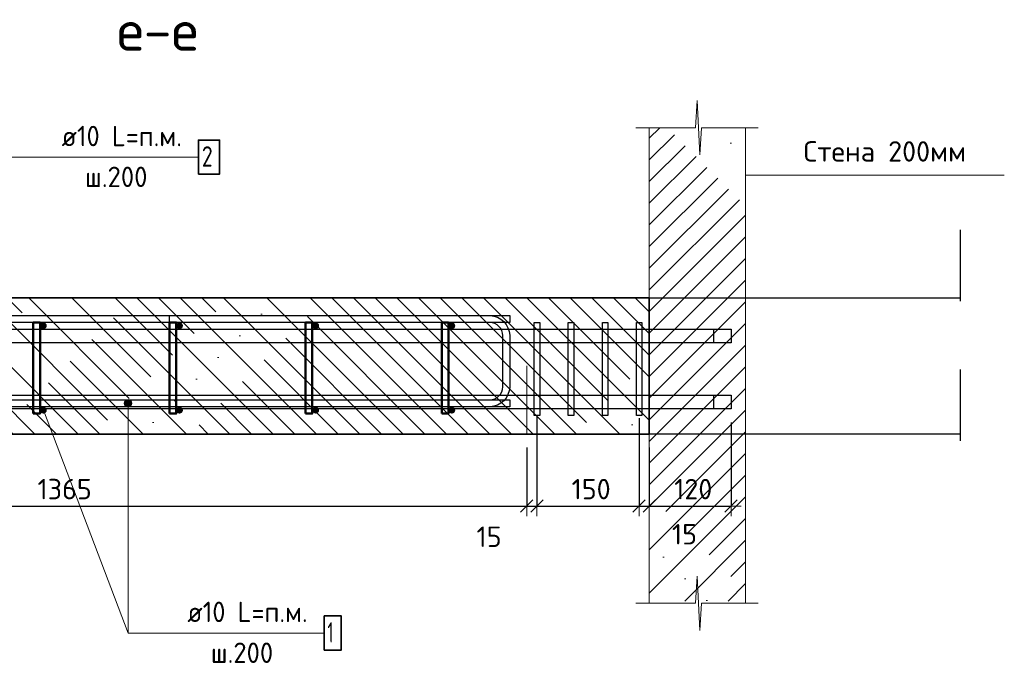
# Model space of a CAD drawing. Header units: metres. Extents: x -38 to 98, y -15 to 21.
# Tile 146 of 147: x 91.098 to 92.545, y -4.589 to -3.644. Entities that reach past the tile are written whole.
import ezdxf

# ---------------------------------------------------------------- set-up
doc = ezdxf.new("R2010")
doc.units = ezdxf.units.M
doc.header["$PDMODE"] = 65
for name, pattern in [('______2', [0.0405, 0.03, -0.0105]), ('______3', [0.5, 0.4, -0.1]), ('______4', [0.135, 0.105, -0.03])]:
    doc.linetypes.add(name, pattern=pattern)
for name, color, linetype, lineweight in [('XR$5$Арм. стержнями верхней зоны', 180, 'Continuous', 35), ('XR$5$Арм. стержнями нижней зоны', 180, 'Continuous', 35), ('XR$5$Арм.стержн. Арматура края', 96, 'Continuous', 35), ('XR$5$Арм.стержн. Хомут', 240, 'Continuous', 35), ('XR$5$Балка (1)', 7, '______3', 13), ('XR$5$ВК__отв в полу 1-2 эт', 220, 'Continuous', 25), ('XR$5$Перекрытие (1)', 7, 'Continuous', 35), ('XR$5$Размерная линия (1)', 7, 'Continuous', 13), ('XR$5$Текст_ общее_1', 7, 'Continuous', 13)]:
    doc.layers.add(name, color=color, linetype=linetype, lineweight=lineweight)
doc.layers.add('XR$5$Арм.стержн.Доп. Арм верхн.зоны Х', color=7, linetype='Continuous', lineweight=35, true_color=0x8c8cff)
doc.styles.add('ISOCPEUR', font='txt')
doc.dimstyles.new('DIMSTYLE_24', dxfattribs={"dimtxt": 0.03, "dimasz": 0.03, "dimexe": 0, "dimexo": 0, "dimgap": 0.015, "dimtad": 2, "dimdec": 0, "dimlfac": 1000, "dimrnd": 5, "dimzin": 12, "dimdsep": 46, "dimtxsty": 'ISOCPEUR', "dimblk1": 'ALL_ML_STRICH', "dimblk2": 'ALL_ML_STRICH', "dimsah": 1, "dimcen": 0, "dimclrd": 7, "dimclre": 256, "dimclrt": 7, "dimadec": 0, "dimazin": 0, "dimtfac": 1, "dimtdec": 0, "dimtix": 1, "dimtmove": 2, "dimatfit": 3, "dimfxl": 0, "dimtzin": 0, "dimlwd": 0, "dimlwe": -3, "dimarcsym": 0})
doc.dimstyles.new('DIMSTYLE_32', dxfattribs={"dimtxt": 0.03, "dimasz": 0.03, "dimexe": 0, "dimexo": 0, "dimgap": 0.015, "dimtad": 0, "dimdec": 0, "dimlfac": 1000, "dimrnd": 5, "dimzin": 12, "dimdsep": 46, "dimtxsty": 'ISOCPEUR', "dimblk1": 'ALL_ML_STRICH', "dimblk2": 'ALL_ML_STRICH', "dimsah": 1, "dimcen": 0, "dimclrd": 7, "dimclre": 256, "dimclrt": 7, "dimadec": 0, "dimazin": 0, "dimtfac": 1, "dimtdec": 0, "dimtix": 1, "dimtmove": 2, "dimatfit": 3, "dimfxl": 0, "dimtvp": 1.2, "dimtzin": 0, "dimlwd": 0, "dimlwe": -3, "dimarcsym": 0})
pattern_1 = [(135, (0, 0), (-0.031819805, -0.031819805), [0.4, -0.05, 0, -0.05]), (135, (-0.01591, -0.01591), (-0.031819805, -0.031819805), [0.8, -0.1, 0.1, -0.1])]

# ---------------------------------------------------------------- blocks, each defined once
blk = doc.blocks.new('ЭЛЕМЕНТ_УЗОРА_24')
at = {"color": 7, "linetype": 'Continuous', "lineweight": 13, "transparency": 33554687}
blk.add_line((92.1832, -3.8025), (92.1832, -3.8025), dxfattribs=at)
blk.add_lwpolyline([(92.0032, -3.8025), (92.0912, -3.8025), (92.0937, -3.7625), (92.0972, -3.8425), (92.1, -3.8025), (92.1832, -3.8025)], dxfattribs=at)
blk = doc.blocks.new('ЭЛЕМЕНТ_УЗОРА_25')
at = {"color": 7, "linetype": 'Continuous', "lineweight": 13, "transparency": 33554687}
blk.add_line((92.1832, -4.5011), (92.1832, -4.5011), dxfattribs=at)
blk.add_lwpolyline([(92.0032, -4.5011), (92.0912, -4.5011), (92.0937, -4.4611), (92.0972, -4.5411), (92.1, -4.5011), (92.1832, -4.5011)], dxfattribs=at)
blk = doc.blocks.new('ALL_ML_STRICH')
at = {"color": 0, "linetype": 'ByBlock', "lineweight": -2}
for p, q in [((0, -0.5), (0, 0.5)), ((-1, 0), (0.5, 0)), ((-0.3, -0.3), (0.3, 0.3))]:
    blk.add_line(p, q, dxfattribs=at)
blk = doc.blocks.new('*D851')
at = {"layer": 'DEFPOINTS', "color": 7, "linetype": 'Continuous', "lineweight": 13, "transparency": 33554687}
for p in [(90.4767, -4.2125), (91.8432, -4.2525), (90.4767, -4.3584)]:
    blk.add_point(p, dxfattribs=at)
at = {"layer": 'XR$5$Размерная линия (1)', "color": 9, "linetype": 'Continuous', "lineweight": -2, "true_color": 0xc7c7c7, "transparency": 33554687}
for p, q in [((90.4767, -4.2325), (90.4767, -4.3584)), ((91.8432, -4.2725), (91.8432, -4.3584))]:
    blk.add_line(p, q, dxfattribs=at)
at = {"layer": 'XR$5$Размерная линия (1)', "color": 7, "linetype": 'Continuous', "lineweight": -2, "transparency": 33554687}
blk.add_line((90.4767, -4.3584), (91.8432, -4.3584), dxfattribs=at)
at = {"layer": 'XR$5$Размерная линия (1)', "color": 7, "linetype": 'Continuous', "lineweight": 13, "transparency": 33554687, "xscale": 0.03, "yscale": 0.03, "zscale": 0.03, "rotation": 180}
blk.add_blockref('ALL_ML_STRICH', (90.4767, -4.3584), dxfattribs=at)
at = {"layer": 'XR$5$Размерная линия (1)', "color": 7, "linetype": 'Continuous', "lineweight": 13, "transparency": 33554687, "xscale": 0.03, "yscale": 0.03, "zscale": 0.03}
blk.add_blockref('ALL_ML_STRICH', (91.8432, -4.3584), dxfattribs=at)
at = {"layer": 'XR$5$Размерная линия (1)', "color": 7, "linetype": 'Continuous', "lineweight": 13, "transparency": 33554687, "insert": (91.1644, -4.3334), "char_height": 0.03, "width": 0.12, "attachment_point": 5, "style": 'ISOCPEUR'}
blk.add_mtext('\\A1;{1365}', dxfattribs=at)
blk = doc.blocks.new('*D852')
at = {"layer": 'DEFPOINTS', "color": 7, "linetype": 'Continuous', "lineweight": 13, "transparency": 33554687}
for p in [(91.8582, -4.2055), (91.8432, -4.2525), (91.8432, -4.3584)]:
    blk.add_point(p, dxfattribs=at)
at = {"layer": 'XR$5$Размерная линия (1)', "color": 9, "linetype": 'Continuous', "lineweight": -2, "true_color": 0xc7c7c7, "transparency": 33554687}
for p, q in [((91.8582, -4.2255), (91.8582, -4.3584)), ((91.8432, -4.2725), (91.8432, -4.3584))]:
    blk.add_line(p, q, dxfattribs=at)
at = {"layer": 'XR$5$Размерная линия (1)', "color": 7, "linetype": 'Continuous', "lineweight": -2, "transparency": 33554687}
blk.add_line((91.8432, -4.3584), (91.8582, -4.3584), dxfattribs=at)
at = {"layer": 'XR$5$Размерная линия (1)', "color": 7, "linetype": 'Continuous', "lineweight": 13, "transparency": 33554687, "xscale": 0.03, "yscale": 0.03, "zscale": 0.03, "rotation": 180}
blk.add_blockref('ALL_ML_STRICH', (91.8432, -4.3584), dxfattribs=at)
at = {"layer": 'XR$5$Размерная линия (1)', "color": 7, "linetype": 'Continuous', "lineweight": 13, "transparency": 33554687, "xscale": 0.03, "yscale": 0.03, "zscale": 0.03}
blk.add_blockref('ALL_ML_STRICH', (91.8582, -4.3584), dxfattribs=at)
at = {"layer": 'XR$5$Размерная линия (1)', "color": 7, "linetype": 'Continuous', "lineweight": 13, "transparency": 33554687, "insert": (91.7878, -4.4034), "char_height": 0.03, "width": 0.06, "attachment_point": 5, "style": 'ISOCPEUR'}
blk.add_mtext('\\A1;{15}', dxfattribs=at)
blk = doc.blocks.new('*D853')
at = {"layer": 'DEFPOINTS', "color": 7, "linetype": 'Continuous', "lineweight": 13, "transparency": 33554687}
for p in [(91.8582, -4.2055), (92.0082, -4.2094), (91.8582, -4.3584)]:
    blk.add_point(p, dxfattribs=at)
at = {"layer": 'XR$5$Размерная линия (1)', "color": 9, "linetype": 'Continuous', "lineweight": -2, "true_color": 0xc7c7c7, "transparency": 33554687}
for p, q in [((91.8582, -4.2255), (91.8582, -4.3584)), ((92.0082, -4.2294), (92.0082, -4.3584))]:
    blk.add_line(p, q, dxfattribs=at)
at = {"layer": 'XR$5$Размерная линия (1)', "color": 7, "linetype": 'Continuous', "lineweight": -2, "transparency": 33554687}
blk.add_line((91.8582, -4.3584), (92.0082, -4.3584), dxfattribs=at)
at = {"layer": 'XR$5$Размерная линия (1)', "color": 7, "linetype": 'Continuous', "lineweight": 13, "transparency": 33554687, "xscale": 0.03, "yscale": 0.03, "zscale": 0.03, "rotation": 180}
blk.add_blockref('ALL_ML_STRICH', (91.8582, -4.3584), dxfattribs=at)
at = {"layer": 'XR$5$Размерная линия (1)', "color": 7, "linetype": 'Continuous', "lineweight": 13, "transparency": 33554687, "xscale": 0.03, "yscale": 0.03, "zscale": 0.03}
blk.add_blockref('ALL_ML_STRICH', (92.0082, -4.3584), dxfattribs=at)
at = {"layer": 'XR$5$Размерная линия (1)', "color": 7, "linetype": 'Continuous', "lineweight": 13, "transparency": 33554687, "insert": (91.9377, -4.3334), "char_height": 0.03, "width": 0.09, "attachment_point": 5, "style": 'ISOCPEUR'}
blk.add_mtext('\\A1;{150}', dxfattribs=at)
blk = doc.blocks.new('*D854')
at = {"layer": 'DEFPOINTS', "color": 7, "linetype": 'Continuous', "lineweight": 13, "transparency": 33554687}
for p in [(92.0082, -4.2094), (92.0232, -4.2525), (92.0082, -4.3584)]:
    blk.add_point(p, dxfattribs=at)
at = {"layer": 'XR$5$Размерная линия (1)', "color": 9, "linetype": 'Continuous', "lineweight": -2, "true_color": 0xc7c7c7, "transparency": 33554687}
for p, q in [((92.0082, -4.2294), (92.0082, -4.3584)), ((92.0232, -4.2725), (92.0232, -4.3584))]:
    blk.add_line(p, q, dxfattribs=at)
at = {"layer": 'XR$5$Размерная линия (1)', "color": 7, "linetype": 'Continuous', "lineweight": -2, "transparency": 33554687}
blk.add_line((92.0082, -4.3584), (92.0232, -4.3584), dxfattribs=at)
at = {"layer": 'XR$5$Размерная линия (1)', "color": 7, "linetype": 'Continuous', "lineweight": 13, "transparency": 33554687, "xscale": 0.03, "yscale": 0.03, "zscale": 0.03, "rotation": 180}
blk.add_blockref('ALL_ML_STRICH', (92.0082, -4.3584), dxfattribs=at)
at = {"layer": 'XR$5$Размерная линия (1)', "color": 7, "linetype": 'Continuous', "lineweight": 13, "transparency": 33554687, "xscale": 0.03, "yscale": 0.03, "zscale": 0.03}
blk.add_blockref('ALL_ML_STRICH', (92.0232, -4.3584), dxfattribs=at)
at = {"layer": 'XR$5$Размерная линия (1)', "color": 7, "linetype": 'Continuous', "lineweight": 13, "transparency": 33554687, "insert": (92.0748, -4.3997), "char_height": 0.03, "width": 0.06, "attachment_point": 5, "style": 'ISOCPEUR'}
blk.add_mtext('\\A1;{15}', dxfattribs=at)
blk = doc.blocks.new('*D855')
at = {"layer": 'DEFPOINTS', "color": 7, "linetype": 'Continuous', "lineweight": 13, "transparency": 33554687}
for p in [(92.1432, -4.2155), (92.0232, -4.2525), (92.0232, -4.3584)]:
    blk.add_point(p, dxfattribs=at)
at = {"layer": 'XR$5$Размерная линия (1)', "color": 9, "linetype": 'Continuous', "lineweight": -2, "true_color": 0xc7c7c7, "transparency": 33554687}
for p, q in [((92.1432, -4.2355), (92.1432, -4.3584)), ((92.0232, -4.2725), (92.0232, -4.3584))]:
    blk.add_line(p, q, dxfattribs=at)
at = {"layer": 'XR$5$Размерная линия (1)', "color": 7, "linetype": 'Continuous', "lineweight": -2, "transparency": 33554687}
blk.add_line((92.0232, -4.3584), (92.1432, -4.3584), dxfattribs=at)
at = {"layer": 'XR$5$Размерная линия (1)', "color": 7, "linetype": 'Continuous', "lineweight": 13, "transparency": 33554687, "xscale": 0.03, "yscale": 0.03, "zscale": 0.03, "rotation": 180}
blk.add_blockref('ALL_ML_STRICH', (92.0232, -4.3584), dxfattribs=at)
at = {"layer": 'XR$5$Размерная линия (1)', "color": 7, "linetype": 'Continuous', "lineweight": 13, "transparency": 33554687, "xscale": 0.03, "yscale": 0.03, "zscale": 0.03}
blk.add_blockref('ALL_ML_STRICH', (92.1432, -4.3584), dxfattribs=at)
at = {"layer": 'XR$5$Размерная линия (1)', "color": 7, "linetype": 'Continuous', "lineweight": 13, "transparency": 33554687, "insert": (92.0877, -4.3334), "char_height": 0.03, "width": 0.09, "attachment_point": 5, "style": 'ISOCPEUR'}
blk.add_mtext('\\A1;{120}', dxfattribs=at)

msp = doc.modelspace()

# ---------------------------------------------------------------- hatches: boundary and pattern name
at = {"linetype": 'Continuous', "lineweight": 13, "transparency": 33554687}
h = msp.add_hatch(dxfattribs=at)
h.set_pattern_fill('__________539', scale=0.015, style=0, pattern_type=2)
h.set_pattern_definition([(45, (0, 0), (-0.031819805, 0.031819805), [0.4, -0.05, 0, -0.05]), (45, (-0.01591, 0.01591), (-0.031819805, 0.031819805), [0.8, -0.1, 0.1, -0.1])])
h.paths.add_polyline_path([(92.1646, -3.8025), (92.0232, -3.8025), (92.0232, -4.4979), (92.1646, -4.4979)], flags=0)
h = msp.add_hatch(dxfattribs=at)
h.set_pattern_fill('__________540', scale=0.015, style=0, pattern_type=2)
h.set_pattern_definition(pattern_1)
h.paths.add_polyline_path([(91.8432, -4.0525), (90.4232, -4.0525), (90.4232, -4.2525), (91.8432, -4.2525)], flags=0)
h = msp.add_hatch(dxfattribs=at)
h.set_pattern_fill('__________540', scale=0.015, style=0, pattern_type=2)
h.set_pattern_definition(pattern_1)
h.paths.add_polyline_path([(92.0232, -4.0525), (91.8432, -4.0525), (91.8432, -4.2525), (92.0232, -4.2525)], flags=0)
at = {"layer": 'XR$5$Арм. стержнями верхней зоны', "linetype": 'Continuous', "lineweight": 50, "transparency": 33554687}
for points in [[(91.1382, -4.0935), (91.1378, -4.0916), (91.1367, -4.09), (91.1351, -4.0889), (91.1332, -4.0885), (91.1313, -4.0889), (91.1296, -4.09), (91.1285, -4.0916), (91.1282, -4.0935), (91.1285, -4.0954), (91.1296, -4.097), (91.1313, -4.0981), (91.1332, -4.0985), (91.1351, -4.0981), (91.1367, -4.097), (91.1378, -4.0954)], [(91.3382, -4.0935), (91.3378, -4.0916), (91.3367, -4.09), (91.3351, -4.0889), (91.3332, -4.0885), (91.3313, -4.0889), (91.3296, -4.09), (91.3285, -4.0916), (91.3282, -4.0935), (91.3285, -4.0954), (91.3296, -4.097), (91.3313, -4.0981), (91.3332, -4.0985), (91.3351, -4.0981), (91.3367, -4.097), (91.3378, -4.0954)], [(91.5382, -4.0935), (91.5378, -4.0916), (91.5367, -4.09), (91.5351, -4.0889), (91.5332, -4.0885), (91.5313, -4.0889), (91.5296, -4.09), (91.5285, -4.0916), (91.5282, -4.0935), (91.5285, -4.0954), (91.5296, -4.097), (91.5313, -4.0981), (91.5332, -4.0985), (91.5351, -4.0981), (91.5367, -4.097), (91.5378, -4.0954)], [(91.7382, -4.0935), (91.7378, -4.0916), (91.7367, -4.09), (91.7351, -4.0889), (91.7332, -4.0885), (91.7313, -4.0889), (91.7296, -4.09), (91.7285, -4.0916), (91.7282, -4.0935), (91.7285, -4.0954), (91.7296, -4.097), (91.7313, -4.0981), (91.7332, -4.0985), (91.7351, -4.0981), (91.7367, -4.097), (91.7378, -4.0954)]]:
    msp.add_hatch(color=4, dxfattribs=at).paths.add_polyline_path(points)
at = {"layer": 'XR$5$Арм. стержнями нижней зоны', "linetype": 'Continuous', "lineweight": 13, "transparency": 33554687}
for points in [[(91.252, -4.2075), (91.2632, -4.2075), (91.2624, -4.2047)], [(91.252, -4.2075), (91.2624, -4.2047), (91.2527, -4.2047)], [(91.2527, -4.2103), (91.2632, -4.2075), (91.252, -4.2075)], [(91.2527, -4.2047), (91.2624, -4.2047), (91.2604, -4.2027)], [(91.2527, -4.2047), (91.2604, -4.2027), (91.2548, -4.2027)], [(91.2527, -4.2103), (91.2624, -4.2103), (91.2632, -4.2075)], [(91.2548, -4.2027), (91.2604, -4.2027), (91.2576, -4.2019)], [(91.2548, -4.2123), (91.2624, -4.2103), (91.2527, -4.2103)], [(91.2548, -4.2123), (91.2604, -4.2123), (91.2624, -4.2103)], [(91.2604, -4.2123), (91.2548, -4.2123), (91.2576, -4.2131)]]:
    msp.add_hatch(color=7, dxfattribs=at).paths.add_polyline_path(points)
at = {"layer": 'XR$5$Арм. стержнями нижней зоны', "linetype": 'Continuous', "lineweight": 50, "transparency": 33554687}
for points in [[(91.1382, -4.2175), (91.1378, -4.2156), (91.1367, -4.214), (91.1351, -4.2129), (91.1332, -4.2125), (91.1313, -4.2129), (91.1296, -4.214), (91.1285, -4.2156), (91.1282, -4.2175), (91.1285, -4.2194), (91.1296, -4.221), (91.1313, -4.2221), (91.1332, -4.2225), (91.1351, -4.2221), (91.1367, -4.221), (91.1378, -4.2194)], [(91.3382, -4.2175), (91.3378, -4.2156), (91.3367, -4.214), (91.3351, -4.2129), (91.3332, -4.2125), (91.3313, -4.2129), (91.3296, -4.214), (91.3285, -4.2156), (91.3282, -4.2175), (91.3285, -4.2194), (91.3296, -4.221), (91.3313, -4.2221), (91.3332, -4.2225), (91.3351, -4.2221), (91.3367, -4.221), (91.3378, -4.2194)], [(91.5382, -4.2175), (91.5378, -4.2156), (91.5367, -4.214), (91.5351, -4.2129), (91.5332, -4.2125), (91.5313, -4.2129), (91.5296, -4.214), (91.5285, -4.2156), (91.5282, -4.2175), (91.5285, -4.2194), (91.5296, -4.221), (91.5313, -4.2221), (91.5332, -4.2225), (91.5351, -4.2221), (91.5367, -4.221), (91.5378, -4.2194)], [(91.7382, -4.2175), (91.7378, -4.2156), (91.7367, -4.214), (91.7351, -4.2129), (91.7332, -4.2125), (91.7313, -4.2129), (91.7296, -4.214), (91.7285, -4.2156), (91.7282, -4.2175), (91.7285, -4.2194), (91.7296, -4.221), (91.7313, -4.2221), (91.7332, -4.2225), (91.7351, -4.2221), (91.7367, -4.221), (91.7378, -4.2194)]]:
    msp.add_hatch(color=4, dxfattribs=at).paths.add_polyline_path(points)

# ---------------------------------------------------------------- linework, layer by layer
at = {"color": 7, "linetype": 'Continuous', "lineweight": 13, "transparency": 33554687}
for p, q in [((92.0232, -4.5011), (92.0232, -3.8025)), ((92.1646, -3.8025), (92.1646, -4.5011)), ((92.1646, -3.872), (92.5446, -3.872))]:
    msp.add_line(p, q, dxfattribs=at)
at = {"color": 7, "linetype": '______4', "lineweight": 25, "transparency": 33554687}
for p, q in [((92.4797, -3.9525), (92.4797, -4.3525)), ((92.1232, -4.2525), (91.9232, -4.2525))]:
    msp.add_line(p, q, dxfattribs=at)
at = {"color": 7, "linetype": 'Continuous', "lineweight": 35, "transparency": 33554687}
for p, q in [((91.8432, -4.0525), (90.4232, -4.0525)), ((92.0232, -4.0525), (91.8432, -4.0525)), ((92.0232, -4.2525), (92.0232, -4.0525)), ((90.4232, -4.2525), (91.8432, -4.2525)), ((91.8432, -4.2525), (92.0232, -4.2525))]:
    msp.add_line(p, q, dxfattribs=at)
at = {"layer": 'XR$5$Арм. стержнями верхней зоны', "color": 7, "linetype": 'Continuous', "lineweight": 13, "transparency": 33554687}
msp.add_line((91.0729, -3.8457), (91.3609, -3.8457), dxfattribs=at)
at = {"layer": 'XR$5$Арм. стержнями верхней зоны', "color": 7, "linetype": 'Continuous', "lineweight": 35, "transparency": 33554687}
msp.add_lwpolyline([(91.3609, -3.8707), (91.3919, -3.8707), (91.3919, -3.8207), (91.3609, -3.8207), (91.3609, -3.8707)], dxfattribs=at)
at = {"layer": 'XR$5$Арм. стержнями верхней зоны', "color": 4, "linetype": 'Continuous', "lineweight": 25, "transparency": 33554687}
msp.add_lwpolyline([(90.4482, -4.0785), (91.8182, -4.0785), (91.8182, -4.0885), (90.4482, -4.0885), (90.4482, -4.0785)], dxfattribs=at)
msp.add_lwpolyline([(90.4482, -4.0785), (91.8182, -4.0785), (91.8182, -4.0885), (90.4482, -4.0885), (90.4482, -4.0785)], dxfattribs=at)
at = {"layer": 'XR$5$Арм. стержнями нижней зоны', "color": 7, "linetype": 'Continuous', "lineweight": 13, "transparency": 33554687}
for p, q in [((91.252, -4.2075), (91.252, -4.2075)), ((91.2576, -4.2019), (91.2576, -4.2019)), ((91.2576, -4.5448), (91.2576, -4.2075)), ((91.2632, -4.2075), (91.2632, -4.2075)), ((91.2576, -4.2131), (91.2576, -4.2131)), ((91.2576, -4.5448), (91.5456, -4.5448))]:
    msp.add_line(p, q, dxfattribs=at)
at = {"layer": 'XR$5$Арм. стержнями нижней зоны', "color": 4, "linetype": 'Continuous', "lineweight": 25, "transparency": 33554687}
msp.add_lwpolyline([(90.4482, -4.2025), (91.8182, -4.2025), (91.8182, -4.2125), (90.4482, -4.2125), (90.4482, -4.2025)], dxfattribs=at)
msp.add_lwpolyline([(90.4482, -4.2025), (91.8182, -4.2025), (91.8182, -4.2125), (90.4482, -4.2125), (90.4482, -4.2025)], dxfattribs=at)
at = {"layer": 'XR$5$Арм. стержнями нижней зоны', "color": 7, "linetype": 'Continuous', "lineweight": 35, "transparency": 33554687}
msp.add_lwpolyline([(91.5456, -4.5698), (91.5706, -4.5698), (91.5706, -4.5198), (91.5456, -4.5198), (91.5456, -4.5698)], dxfattribs=at)
at = {"layer": 'XR$5$Арм. стержнями нижней зоны', "color": 7, "linetype": 'Continuous', "lineweight": 13, "transparency": 33554687}
msp.add_circle((91.2576, -4.2075), 0.00563, dxfattribs=at)
at = {"layer": 'XR$5$Арм.стержн. Арматура края', "color": 4, "linetype": 'Continuous', "lineweight": 50, "transparency": 33554687}
for points in [[(91.1182, -4.2225), (91.1182, -4.0885), (91.1282, -4.0885), (91.1282, -4.2225), (91.1182, -4.2225)], [(91.3182, -4.2225), (91.3182, -4.0885), (91.3282, -4.0885), (91.3282, -4.2225), (91.3182, -4.2225)], [(91.5182, -4.2225), (91.5182, -4.0885), (91.5282, -4.0885), (91.5282, -4.2225), (91.5182, -4.2225)], [(91.7182, -4.2225), (91.7182, -4.0885), (91.7282, -4.0885), (91.7282, -4.2225), (91.7182, -4.2225)]]:
    msp.add_lwpolyline(points, dxfattribs=at)
at = {"layer": 'XR$5$Арм.стержн. Арматура края', "color": 4, "linetype": 'Continuous', "lineweight": 25, "transparency": 33554687}
msp.add_lwpolyline([(91.3182, -4.2025), (91.7889, -4.2025), (91.7925, -4.202), (91.7962, -4.2008), (91.7996, -4.1989), (91.8023, -4.1966), (91.8046, -4.1939), (91.8065, -4.1905), (91.8077, -4.1869), (91.8082, -4.1832), (91.8082, -4.1078), (91.8077, -4.1041), (91.8065, -4.1005), (91.8046, -4.0971), (91.8023, -4.0944), (91.7996, -4.0921), (91.7962, -4.0902), (91.7925, -4.089), (91.7889, -4.0885), (91.3182, -4.0885), (91.3182, -4.0785), (91.7896, -4.0785), (91.7948, -4.0792), (91.8003, -4.081), (91.8053, -4.0838), (91.8094, -4.0873), (91.8128, -4.0914), (91.8156, -4.0964), (91.8174, -4.1018), (91.8182, -4.1071), (91.8182, -4.1839), (91.8174, -4.1891), (91.8156, -4.1946), (91.8128, -4.1996), (91.8094, -4.2037), (91.8053, -4.2072), (91.8003, -4.21), (91.7948, -4.2118), (91.7896, -4.2125), (91.3182, -4.2125), (91.3182, -4.2025)], dxfattribs=at)
msp.add_lwpolyline([(91.3182, -4.2025), (91.7889, -4.2025), (91.7925, -4.202), (91.7962, -4.2008), (91.7996, -4.1989), (91.8023, -4.1966), (91.8046, -4.1939), (91.8065, -4.1905), (91.8077, -4.1869), (91.8082, -4.1832), (91.8082, -4.1078), (91.8077, -4.1041), (91.8065, -4.1005), (91.8046, -4.0971), (91.8023, -4.0944), (91.7996, -4.0921), (91.7962, -4.0902), (91.7925, -4.089), (91.7889, -4.0885), (91.3182, -4.0885), (91.3182, -4.0785), (91.7896, -4.0785), (91.7948, -4.0792), (91.8003, -4.081), (91.8053, -4.0838), (91.8094, -4.0873), (91.8128, -4.0914), (91.8156, -4.0964), (91.8174, -4.1018), (91.8182, -4.1071), (91.8182, -4.1839), (91.8174, -4.1891), (91.8156, -4.1946), (91.8128, -4.1996), (91.8094, -4.2037), (91.8053, -4.2072), (91.8003, -4.21), (91.7948, -4.2118), (91.7896, -4.2125), (91.3182, -4.2125), (91.3182, -4.2025)], dxfattribs=at)
at = {"layer": 'XR$5$Арм.стержн. Хомут', "color": 40, "linetype": 'Continuous', "lineweight": 25, "transparency": 33554687}
for points in [[(91.8622, -4.0885), (91.8622, -4.2255), (91.8542, -4.2255), (91.8542, -4.0885), (91.8622, -4.0885)], [(91.9122, -4.0885), (91.9122, -4.2255), (91.9042, -4.2255), (91.9042, -4.0885), (91.9122, -4.0885)], [(91.9622, -4.0885), (91.9622, -4.2255), (91.9542, -4.2255), (91.9542, -4.0885), (91.9622, -4.0885)], [(92.0122, -4.0885), (92.0122, -4.2255), (92.0042, -4.2255), (92.0042, -4.0885), (92.0122, -4.0885)]]:
    msp.add_lwpolyline(points, dxfattribs=at)
at = {"layer": 'XR$5$Арм.стержн.Доп. Арм верхн.зоны Х', "color": 7, "linetype": 'Continuous', "lineweight": 25, "transparency": 33554687}
for points in [[(92.1177, -4.1185), (90.4732, -4.1185), (90.4732, -4.0985), (92.1177, -4.0985), (92.1177, -4.1185)], [(92.1432, -4.1185), (90.4732, -4.1185), (90.4732, -4.0985), (92.1432, -4.0985), (92.1432, -4.1185)], [(92.1177, -4.2155), (90.4732, -4.2155), (90.4732, -4.1955), (92.1177, -4.1955), (92.1177, -4.2155)], [(92.1432, -4.2155), (90.4732, -4.2155), (90.4732, -4.1955), (92.1432, -4.1955), (92.1432, -4.2155)]]:
    msp.add_lwpolyline(points, dxfattribs=at)
at = {"layer": 'XR$5$Балка (1)', "color": 7, "linetype": '______2', "lineweight": 25, "transparency": 33554687}
msp.add_line((92.0232, -4.0525), (92.0232, -4.0525), dxfattribs=at)
at = {"layer": 'XR$5$ВК__отв в полу 1-2 эт', "color": 7, "linetype": 'Continuous', "lineweight": 13, "transparency": 33554687}
msp.add_line((91.1332, -4.2175), (91.2576, -4.5448), dxfattribs=at)
at = {"layer": 'XR$5$Перекрытие (1)', "color": 7, "linetype": '______2', "lineweight": 18, "transparency": 33554687}
msp.add_line((91.8432, -4.2525), (91.8432, -4.0525), dxfattribs=at)
at = {"layer": 'XR$5$Перекрытие (1)', "color": 7, "linetype": 'Continuous', "lineweight": 25, "transparency": 33554687}
for p, q in [((92.0232, -4.0525), (92.4797, -4.0525)), ((92.4797, -4.2525), (92.0232, -4.2525))]:
    msp.add_line(p, q, dxfattribs=at)

# ---------------------------------------------------------------- block references
at = {"color": 7, "linetype": 'Continuous', "lineweight": 13, "transparency": 33554687}
for name in ['ЭЛЕМЕНТ_УЗОРА_24', 'ЭЛЕМЕНТ_УЗОРА_25']:
    msp.add_blockref(name, (0, 0), dxfattribs=at)

# ---------------------------------------------------------------- texts
at = {"color": 7, "linetype": 'Continuous', "lineweight": 13, "transparency": 33554687, "insert": (91.301, -3.6594), "char_height": 0.06, "width": 0.153391, "attachment_point": 5, "style": 'ISOCPEUR'}
msp.add_mtext('\\A1;{\\fISOCPEUR|i0|b0;\\H0.060000;\\W1.000000;\\C7;е-е}\\P', dxfattribs=at)
at = {"layer": 'XR$5$Арм. стержнями верхней зоны', "color": 7, "linetype": 'Continuous', "lineweight": 25, "transparency": 33554687, "char_height": 0.03, "attachment_point": 7, "style": 'ISOCPEUR'}
for s, insert, width in [('\\W0.94;ø10 L=п.м.', (91.1599, -3.8297), 0.199983), ('\\W0.78;2', (91.3659, -3.8597), 0.032641), ('\\W0.95;ш.200 ', (91.1944, -3.8897), 0.1312)]:
    msp.add_mtext(s, dxfattribs=dict(at, insert=insert, width=width))
at = {"layer": 'XR$5$Арм. стержнями нижней зоны', "color": 7, "linetype": 'Continuous', "lineweight": 25, "transparency": 33554687, "char_height": 0.03, "attachment_point": 7, "style": 'ISOCPEUR'}
for s, insert, width in [('\\W0.94;ø10 L=п.м.', (91.3446, -4.5288), 0.199983), ('\\W0.56;1', (91.5506, -4.5588), 0.023333), ('\\W0.95;ш.200 ', (91.3791, -4.5888), 0.1312)]:
    msp.add_mtext(s, dxfattribs=dict(at, insert=insert, width=width))
at = {"layer": 'XR$5$Текст_ общее_1', "color": 7, "linetype": 'Continuous', "lineweight": 13, "transparency": 33554687, "insert": (92.3692, -3.8373), "char_height": 0.03, "width": 0.257639, "attachment_point": 5, "style": 'ISOCPEUR'}
msp.add_mtext('\\A1;{\\fISOCPEUR|i0|b0;\\H0.030000;\\W1.000000;\\C7;Стена 200мм}\\P', dxfattribs=at)

# ---------------------------------------------------------------- dimensions: what is measured, and where the dimension line sits
at = {"layer": 'XR$5$Размерная линия (1)', "color": 7, "linetype": 'Continuous', "lineweight": 13, "transparency": 33554687}
for base, p1, p2, dimstyle, picture, middle in [((91.8582, -4.3584), (91.8432, -4.2725), (91.8582, -4.2255), 'DIMSTYLE_32', '*D852', (91.7878, -4.4034)), ((92.0082, -4.3584), (91.8582, -4.2255), (92.0082, -4.2294), 'DIMSTYLE_24', '*D853', (91.9377, -4.3334)), ((91.84317, -4.35845), (90.47673, -4.2325), (91.84317, -4.2725), 'DIMSTYLE_24', '*D851', (91.16445, -4.33345)), ((92.0232, -4.3584), (92.0082, -4.2294), (92.0232, -4.2725), 'DIMSTYLE_32', '*D854', (92.0748, -4.3997)), ((92.1432, -4.3584), (92.0232, -4.2725), (92.1432, -4.2355), 'DIMSTYLE_24', '*D855', (92.0877, -4.3334))]:
    dim = msp.add_linear_dim(base=base, p1=p1, p2=p2, dimstyle=dimstyle, override={"dimpost": '<>', "dimclrd": 7, "dimclre": 9, "dimclrt": 7, "dimlwd": 0, "dimlwe": 65533}, dxfattribs=at)
    dim.commit()
    dim.dimension.update_dxf_attribs({"geometry": picture, "text_midpoint": middle, "dimtype": 160})

doc.saveas('drawing.dxf')
